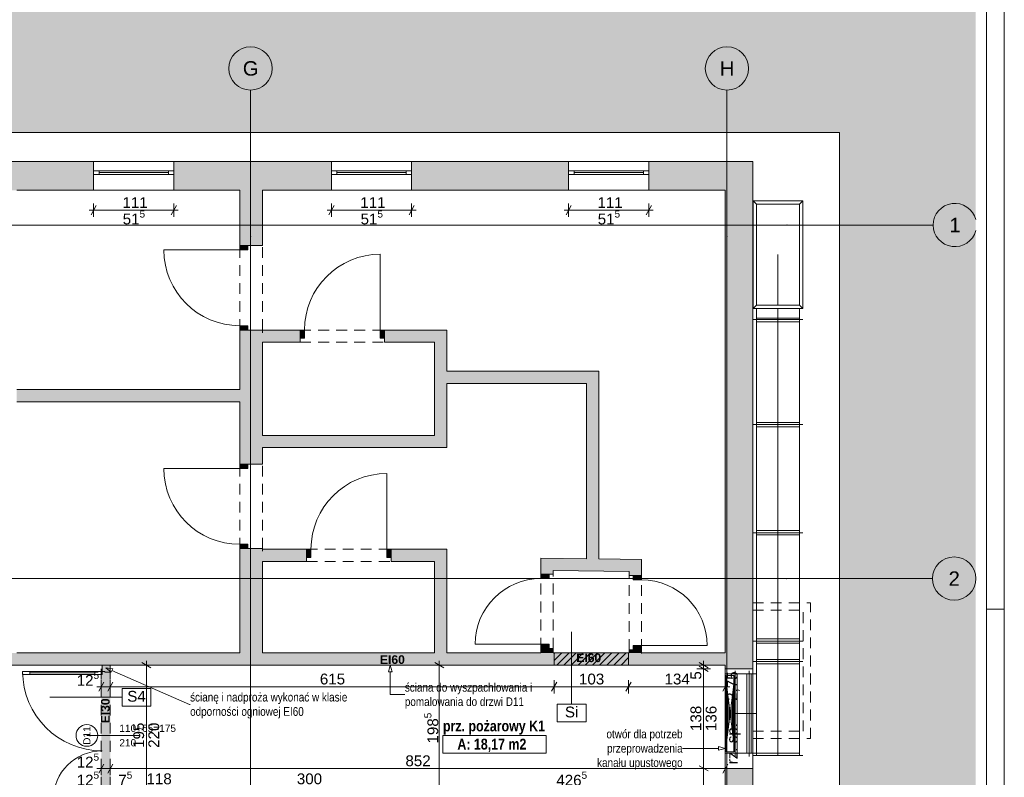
# Paper-space layout 'A-29. RZUT - PIĘTRO -1' of a CAD drawing. Header units: millimetres. Extents: x 0 to 950, y 0 to 750.
# Tile 27 of 28: x 677 to 950, y 250 to 460. Entities that reach past the tile are written whole.
import ezdxf
from ezdxf.xclip import XClip

# ---------------------------------------------------------------- set-up
doc = ezdxf.new("R2010")
doc.units = ezdxf.units.MM
doc.header["$MEASUREMENT"] = 0
doc.header["$XCLIPFRAME"] = 0
for name, pattern in [('DASHDOT', [254, 127, -63.5, 0, -63.5]), ('DASHDOTX2', [1000, 500, -250, 0, -250]), ('Przer. długie kreski', [2.5, 1.5, -1]), ('PRZERYWANA_DU_A', [550, 350, -200])]:
    doc.linetypes.add(name, pattern=pattern)
for name, color, linetype, lineweight in [('A_Arkusz_Nr_pióra__1', 7, 'Continuous', 20), ('A_ppoż_Nr_pióra__2', 8, 'Continuous', 13), ('A_strefy_Nr_pióra__1', 7, 'Continuous', 20), ('A_wymiary_Nr_pióra__1', 7, 'Continuous', 20), ('A_wymiary_Nr_pióra__2', 8, 'Continuous', 13), ('A_ściany proj_Nr_pióra__1', 7, 'Continuous', 20), ('A_ściany_Nr_pióra__1', 7, 'Continuous', 20), ('Drzwi Archicad_Nr_pióra__1', 7, 'Continuous', 20), ('Drzwi Archicad_Nr_pióra__3', 252, 'Continuous', 13), ('Znaczniki drzwi Archicada_Nr_pióra__3', 252, 'Continuous', 13)]:
    doc.layers.add(name, color=color, linetype=linetype, lineweight=lineweight)
for name, color, linetype, lineweight, true_color in [('A_Arkusz_Nr_pióra__237', 7, 'Continuous', 5, 0x343434), ('A_opis ścian_Nr_pióra__19', 7, 'Continuous', 5, 0x191919), ('A_opis_Nr_pióra__10', 7, 'Continuous', 13, 0x4b4b4b), ('A_opis_Nr_pióra__255', 7, 'Continuous', 15, 0x242424), ('A_opis_Nr_pióra__8', 7, 'Continuous', 13, 0x4c4c4c), ('A_osie_Nr_pióra__16', 7, 'Continuous', 5, 0x0f0f0f), ('A_osie_Nr_pióra__76', 7, 'Continuous', 5, 0x2d2d2d), ('A_ppoż proj_Nr_pióra__8', 7, 'Continuous', 13, 0x4c4c4c), ('A_sanitarne_Nr_pióra__6', 7, 'Continuous', 13, 0xa9a9a9), ('A_ściany proj_Nr_pióra__21', 7, 'Continuous', 5, 0xb0b0b0), ('A_ściany_Nr_pióra__10', 7, 'Continuous', 13, 0x4b4b4b), ('A_ściany_Nr_pióra__19', 7, 'Continuous', 5, 0x191919), ('Okna Archicada_Nr_pióra__19', 7, 'Continuous', 5, 0x191919)]:
    doc.layers.add(name, color=color, linetype=linetype, lineweight=lineweight, true_color=true_color)
for name, color, linetype in [('A_ppoż', 7, 'Continuous'), ('A_ppoż proj', 7, 'Continuous'), ('A_ściany', 7, 'Continuous'), ('A_ściany proj', 7, 'Continuous'), ('Drzwi Archicad', 7, 'Continuous')]:
    doc.layers.add(name, color=color, linetype=linetype)
doc.styles.add('STYL_AUTOMATYCZNY_1', font='arial.ttf')
doc.styles.add('STYL_AUTOMATYCZNY_2', font='ARIALN.TTF')
doc.styles.add('STYL_AUTOMATYCZNY_3', font='arial.ttf')
doc.styles.add('STYL_AUTOMATYCZNY_4', font='arial.ttf')
doc.styles.add('STYL_AUTOMATYCZNY_5', font='arial.ttf')
doc.styles.add('STYL_AUTOMATYCZNY_6', font='ARIALN.TTF')

# ---------------------------------------------------------------- blocks, each defined once
blk = doc.blocks.new('Rysunek_1_1', base_point=(-3337.43, -656.72))
at = {"layer": 'A_ppoż', "linetype": 'Continuous', "lineweight": 0, "true_color": 0x484848}
blk.add_hatch(color=251, dxfattribs=at).paths.add_polyline_path([(942.1, 519.05), (540.17, 519.05), (540.17, 429.05), (698.17, 429.05), (904.3, 429.05), (904.3, 101.43), (942.1, 101.43)])
at = {"layer": 'A_ppoż proj', "linetype": 'Continuous', "lineweight": 0, "true_color": 0x121212}
for points in [[(825.3, 281.45), (845.9, 281.45), (845.9, 284.85), (825.3, 284.85)], [(699.82, 241.79), (702.32, 241.79), (702.32, 281.45), (699.82, 281.45)]]:
    blk.add_hatch(color=250, dxfattribs=at).paths.add_polyline_path(points)
at = {"layer": 'A_ściany', "linetype": 'Continuous', "lineweight": 0, "true_color": 0x000000}
for points in [[(654, 421.05), (654, 413.05), (697.7, 413.05), (697.7, 421.05)], [(719.9, 421.05), (719.9, 413.05), (763.6, 413.05), (763.6, 421.05)], [(785.8, 421.05), (785.8, 413.05), (829.3, 413.05), (829.3, 421.05)], [(851.5, 421.05), (851.5, 413.05), (872.7, 413.05), (880.3, 421.05)], [(872.7, 413.05), (872.7, 280.43), (875.3, 280.43), (880.3, 280.43), (880.3, 421.05)], [(744.44, 413.05), (738.16, 413.05), (738.16, 397.73), (744.44, 397.73)], [(738.16, 374.33), (738.16, 337.13), (744.44, 337.13), (744.44, 374.33)], [(744.44, 374.33), (744.44, 370.93), (754.92, 370.93), (754.92, 374.33)], [(795.52, 374.33), (778.32, 374.33), (778.32, 370.93), (792.12, 370.93)], [(795.52, 341.73), (795.52, 374.33), (792.12, 370.93), (792.12, 345.13)], [(795.52, 359.53), (834.22, 359.53), (837.62, 362.93), (795.52, 362.93)], [(837.62, 310.89), (837.62, 362.93), (834.22, 359.53), (834.22, 310.93)], [(676.41, 354.45), (738.16, 354.45), (738.16, 357.85), (676.41, 357.85)], [(792.12, 345.13), (744.44, 345.13), (744.44, 341.73), (795.52, 341.73)], [(738.16, 284.85), (744.44, 284.85), (744.44, 313.73), (738.16, 313.73)], [(744.44, 313.56), (744.44, 310.16), (756.72, 310.16), (756.72, 313.56)], [(795.52, 313.56), (780.12, 313.56), (780.12, 310.16), (792.12, 310.16)], [(795.52, 284.85), (795.52, 313.56), (792.12, 310.16), (792.12, 284.85)], [(821.6, 306.65), (825, 306.65), (825, 307.65), (821.6, 311.09)], [(849.5, 310.75), (821.6, 311.09), (825, 307.65), (846.1, 307.39)], [(849.5, 310.75), (846.1, 307.39), (846.1, 306.25), (849.5, 306.25)], [(674.21, 284.85), (674.21, 281.45), (825.3, 281.45), (825.3, 284.85)], [(821.6, 284.85), (825, 284.85), (825, 286.05), (821.6, 286.05)], [(845.9, 284.85), (845.9, 281.45), (872.7, 281.45), (872.7, 284.85)], [(846.1, 284.85), (849.5, 284.85), (849.5, 285.65), (846.1, 285.65)], [(872.7, 162.52), (880.3, 162.52), (880.3, 252.83), (875.3, 252.83), (872.7, 252.83)]]:
    blk.add_hatch(color=18, dxfattribs=at).paths.add_polyline_path(points)
at = {"layer": 'A_ściany proj', "linetype": 'Continuous', "lineweight": 0, "true_color": 0x000000}
h = blk.add_hatch(dxfattribs=at)
h.set_pattern_fill('bloczki_ceramiczne_0001', color=18, style=0, pattern_type=2)
h.set_pattern_definition([(45, (-3337.4278, -656.7228), (-0.9899495, 0.9899495), [])])
h.paths.add_polyline_path([(825.3, 281.45), (845.9, 281.45), (845.9, 284.85), (825.3, 284.85)])
at = {"layer": 'Drzwi Archicad', "linetype": 'Continuous', "lineweight": 0, "true_color": 0xfdfdfd}
for points in [[(738.16, 397.73), (738.16, 396.53), (740.46, 396.53), (740.46, 397.73)], [(740.46, 374.33), (740.46, 375.53), (738.16, 375.53), (738.16, 374.33)], [(754.92, 372.03), (756.12, 372.03), (756.12, 374.33), (754.92, 374.33)], [(778.32, 374.33), (777.12, 374.33), (777.12, 372.03), (778.32, 372.03)], [(738.16, 337.13), (738.16, 335.93), (740.46, 335.93), (740.46, 337.13)], [(740.46, 313.73), (740.46, 314.93), (738.16, 314.93), (738.16, 313.73)], [(756.72, 311.26), (757.92, 311.26), (757.92, 313.56), (756.72, 313.56)], [(780.12, 313.56), (778.92, 313.56), (778.92, 311.26), (780.12, 311.26)], [(823.9, 306.65), (821.6, 306.65), (821.6, 305.45), (823.9, 305.45)], [(847.2, 306.25), (847.2, 305.05), (849.5, 305.05), (849.5, 306.25)], [(821.6, 286.05), (823.9, 286.05), (823.9, 287.25), (821.6, 287.25)], [(849.5, 285.65), (849.5, 286.85), (847.2, 286.85), (847.2, 285.65)]]:
    blk.add_hatch(color=7, dxfattribs=at).paths.add_polyline_path(points)
at = {"layer": 'A_opis ścian_Nr_pióra__19', "color": 250, "linetype": 'Continuous', "lineweight": 5, "ltscale": 2, "true_color": 0x191919}
for p, q in [((830.13, 270.65), (830.13, 290.65)), ((713.58, 275), (705.58, 275)), ((705.58, 275), (705.58, 270.05)), ((713.58, 270.05), (713.58, 275)), ((705.58, 272.54), (685.58, 272.54)), ((834.13, 270.65), (826.13, 270.65)), ((826.13, 270.65), (826.13, 265.7)), ((834.13, 265.7), (834.13, 270.65)), ((705.58, 270.05), (713.58, 270.05)), ((826.13, 265.7), (834.13, 265.7))]:
    blk.add_line(p, q, dxfattribs=at)
at = {"layer": 'A_opis_Nr_pióra__255', "color": 250, "linetype": 'Continuous', "lineweight": 15, "ltscale": 2, "true_color": 0x242424}
for p, q in [((779.9, 281.45), (779.4, 279.58)), ((779.9, 281.45), (780.4, 279.58)), ((701.07, 280.7), (702.98, 280.41)), ((701.07, 280.7), (702.58, 279.5)), ((702.98, 280.41), (702.58, 279.5)), ((702.78, 279.95), (724.26, 270.55)), ((780.4, 279.58), (779.4, 279.58)), ((779.9, 279.58), (779.9, 273.27)), ((779.9, 273.27), (783.92, 273.27)), ((724.26, 270.55), (724.43, 270.55)), ((864.89, 258.36), (860.87, 258.36)), ((870.84, 258.36), (864.89, 258.36)), ((870.84, 257.86), (870.84, 258.86)), ((872.7, 258.36), (870.84, 258.86)), ((872.7, 258.36), (870.84, 257.86))]:
    blk.add_line(p, q, dxfattribs=at)
at = {"layer": 'A_osie_Nr_pióra__16', "color": 250, "linetype": 'DASHDOTX2', "lineweight": 5, "ltscale": 2, "true_color": 0x0f0f0f}
for p, q in [((741.17, 400.34), (741.17, 440.84)), ((873.17, 400.34), (873.17, 440.84)), ((889.8, 403.43), (540.17, 403.43)), ((889.8, 403.43), (930.3, 403.43)), ((741.17, 400.34), (741.17, 101.43)), ((873.17, 400.34), (873.17, 101.43)), ((889.6, 305.43), (540.17, 305.43)), ((889.6, 305.43), (930.1, 305.43))]:
    blk.add_line(p, q, dxfattribs=at)
for p in [(889.8, 403.43), (889.8, 403.43), (741.17, 400.34), (741.17, 400.34), (873.17, 400.34), (873.17, 400.34), (889.6, 305.43), (889.6, 305.43)]:
    blk.add_point(p, dxfattribs=at)
at = {"layer": 'A_osie_Nr_pióra__76', "color": 250, "linetype": 'Continuous', "lineweight": 5, "ltscale": 2, "true_color": 0x2d2d2d}
for centre in [(741.17, 446.84), (873.17, 446.84), (936.1, 305.43)]:
    blk.add_circle(centre, 6, dxfattribs=at)
blk.add_arc((936.3, 403.43), 6, 14.9249, 345.0751, dxfattribs=at)
at = {"layer": 'A_ppoż_Nr_pióra__2', "color": 8, "linetype": 'PRZERYWANA_DU_A', "lineweight": 13, "ltscale": 2, "flags": 128}
blk.add_lwpolyline([(904.3, 101.43), (904.3, 429.05), (698.17, 429.05), (540.17, 429.05)], dxfattribs=at)
at = {"layer": 'A_sanitarne_Nr_pióra__6', "color": 253, "linetype": 'Continuous', "lineweight": 13, "ltscale": 2, "true_color": 0xa9a9a9}
for p, q in [((880.4, 410.13), (881.3, 409.23)), ((880.4, 410.13), (880.4, 380.33)), ((894.2, 410.13), (880.4, 410.13)), ((881.3, 381.23), (881.3, 409.23)), ((893.3, 409.23), (881.3, 409.23)), ((894.2, 410.13), (893.3, 409.23)), ((893.3, 381.23), (893.3, 409.23)), ((894.2, 380.33), (894.2, 410.13)), ((881.3, 381.23), (880.4, 380.33)), ((880.4, 380.33), (894.2, 380.33)), ((893.3, 381.23), (881.3, 381.23)), ((881.3, 380.33), (881.3, 282.41)), ((894.2, 380.33), (893.3, 381.23)), ((893.3, 380.33), (893.3, 282.41)), ((894.2, 377.23), (880.4, 377.23)), ((893.3, 377.63), (881.3, 377.63)), ((893.3, 376.63), (881.3, 376.63)), ((894.2, 348.13), (880.4, 348.13)), ((893.3, 348.73), (881.3, 348.73)), ((893.3, 347.53), (881.3, 347.53)), ((894.2, 318.13), (880.4, 318.13)), ((893.3, 318.73), (881.3, 318.73)), ((893.3, 317.53), (881.3, 317.53)), ((894.2, 288.13), (880.4, 288.13)), ((893.3, 288.73), (881.3, 288.73)), ((893.3, 287.53), (881.3, 287.53)), ((894.2, 282.41), (880.4, 282.41)), ((894.2, 282.41), (880.4, 282.41)), ((893.3, 283.01), (881.3, 283.01)), ((881.3, 282.41), (881.3, 256.41)), ((893.3, 281.81), (881.3, 281.81)), ((893.3, 256.41), (893.3, 282.41)), ((872.7, 256.11), (872.7, 279.91)), ((872.7, 279.01), (875.4, 279.01)), ((872.7, 279.01), (875.4, 257.01)), ((872.7, 257.01), (875.4, 279.01)), ((872.78, 257.66), (872.78, 278.36)), ((875.05, 278.61), (873.05, 278.61)), ((873.05, 278.61), (873.05, 257.41)), ((875.05, 257.41), (875.05, 278.61)), ((875.32, 257.66), (875.32, 278.36)), ((875.4, 256.11), (875.4, 279.91)), ((881.3, 279.01), (875.4, 279.01)), ((876, 257.01), (876, 279.01)), ((878.7, 257.01), (878.7, 279.01)), ((879.3, 256.11), (879.3, 279.91)), ((879.9, 257.01), (879.9, 279.01)), ((873.1, 260.25), (873.1, 275.77)), ((875, 260.25), (875, 275.77)), ((873.42, 262.84), (873.42, 273.19)), ((874.69, 262.84), (874.69, 273.19)), ((873.73, 265.43), (873.73, 270.6)), ((874.37, 265.43), (874.37, 270.6)), ((875.4, 257.01), (872.7, 257.01)), ((873.05, 257.41), (875.05, 257.41)), ((893.3, 257.01), (875.4, 257.01)), ((894.2, 256.41), (880.4, 256.41))]:
    blk.add_line(p, q, dxfattribs=at)
at = {"layer": 'A_sanitarne_Nr_pióra__6', "color": 253, "linetype": 'DASHDOT', "lineweight": 13, "ltscale": 2, "true_color": 0xa9a9a9}
for p, q in [((887.3, 395.23), (887.3, 381.23)), ((887.3, 380.33), (887.3, 282.41)), ((887.3, 282.41), (887.3, 256.41)), ((881.3, 268.01), (875.4, 268.01))]:
    blk.add_line(p, q, dxfattribs=at)
at = {"layer": 'A_strefy_Nr_pióra__1', "color": 7, "linetype": 'Continuous', "lineweight": 20, "ltscale": 2}
for p, q in [((794.48, 261.98), (794.48, 257.04)), ((794.48, 261.98), (823.04, 261.98)), ((823.04, 261.98), (823.04, 257.04)), ((794.48, 257.04), (823.04, 257.04))]:
    blk.add_line(p, q, dxfattribs=at)
at = {"layer": 'A_wymiary_Nr_pióra__1', "color": 7, "linetype": 'Continuous', "lineweight": 20, "ltscale": 2}
for p, q in [((698.42, 408.8), (696.98, 406.3)), ((719.18, 406.3), (720.62, 408.8)), ((764.32, 408.8), (762.88, 406.3)), ((785.08, 406.3), (786.52, 408.8)), ((830.02, 408.8), (828.58, 406.3)), ((850.78, 406.3), (852.22, 408.8)), ((713.57, 280.73), (711.07, 282.17)), ((794.69, 280.73), (792.19, 282.17)), ((865.45, 282.17), (867.95, 280.73)), ((867.95, 279.71), (865.45, 281.15)), ((700.54, 276.7), (699.1, 274.2)), ((703.04, 276.7), (701.6, 274.2)), ((826.02, 276.7), (824.58, 274.2)), ((846.62, 276.7), (845.18, 274.2)), ((871.98, 274.2), (873.42, 276.7)), ((700.54, 254.04), (699.1, 251.54)), ((703.04, 254.04), (701.6, 251.54)), ((871.98, 251.54), (873.42, 254.04)), ((865.45, 253.55), (867.95, 252.11))]:
    blk.add_line(p, q, dxfattribs=at)
at = {"layer": 'A_wymiary_Nr_pióra__2', "color": 8, "linetype": 'Continuous', "lineweight": 13, "ltscale": 2}
for p, q in [((697.7, 405.67), (697.7, 409.42)), ((719.9, 405.67), (719.9, 409.42)), ((763.6, 405.67), (763.6, 409.42)), ((785.8, 405.67), (785.8, 409.42)), ((829.3, 405.67), (829.3, 409.42)), ((851.5, 405.67), (851.5, 409.42)), ((696.48, 407.55), (697.7, 407.55)), ((697.7, 407.55), (719.9, 407.55)), ((719.9, 407.55), (721.12, 407.55)), ((762.38, 407.55), (763.6, 407.55)), ((763.6, 407.55), (785.8, 407.55)), ((785.8, 407.55), (787.02, 407.55)), ((828.08, 407.55), (829.3, 407.55)), ((829.3, 407.55), (851.5, 407.55)), ((851.5, 407.55), (852.72, 407.55)), ((714.2, 281.45), (710.45, 281.45)), ((712.32, 281.45), (712.32, 282.67)), ((712.32, 242.45), (712.32, 281.45)), ((795.32, 281.45), (791.57, 281.45)), ((793.44, 281.45), (793.44, 282.67)), ((793.44, 241.79), (793.44, 281.45)), ((868.58, 281.45), (864.83, 281.45)), ((866.7, 281.45), (866.7, 282.67)), ((866.7, 280.43), (866.7, 281.45)), ((868.58, 280.43), (864.83, 280.43)), ((866.7, 252.83), (866.7, 280.43)), ((699.82, 273.57), (699.82, 277.32)), ((702.32, 273.57), (702.32, 277.32)), ((825.3, 273.57), (825.3, 277.32)), ((845.9, 273.57), (845.9, 277.32)), ((872.7, 273.57), (872.7, 277.32)), ((698.6, 275.45), (699.82, 275.45)), ((699.82, 275.45), (702.32, 275.45)), ((702.32, 275.45), (825.3, 275.45)), ((825.3, 275.45), (845.9, 275.45)), ((845.9, 275.45), (872.7, 275.45)), ((872.7, 275.45), (873.92, 275.45)), ((699.82, 250.91), (699.82, 254.66)), ((702.32, 250.91), (702.32, 254.66)), ((872.7, 250.91), (872.7, 254.66)), ((698.6, 252.79), (699.82, 252.79)), ((699.82, 252.79), (702.32, 252.79)), ((702.32, 252.79), (872.7, 252.79)), ((868.58, 252.83), (864.83, 252.83)), ((866.7, 235.79), (866.7, 252.83)), ((872.7, 252.79), (873.92, 252.79))]:
    blk.add_line(p, q, dxfattribs=at)
at = {"layer": 'A_ściany proj_Nr_pióra__1', "color": 7, "linetype": 'Continuous', "lineweight": 20, "ltscale": 2, "flags": 128}
for points in [[(845.9, 284.85), (825.3, 284.85)], [(825.3, 284.85), (825.3, 281.45)], [(845.9, 281.45), (845.9, 284.85)], [(825.3, 281.45), (845.9, 281.45)]]:
    blk.add_lwpolyline(points, dxfattribs=at)
at = {"layer": 'A_ściany proj_Nr_pióra__21', "color": 253, "linetype": 'Continuous', "lineweight": 5, "ltscale": 2, "true_color": 0xb0b0b0}
for p, q in [((700.02, 281.45), (699.82, 281.45)), ((700.07, 281.45), (700.02, 281.45)), ((700.32, 281.45), (700.07, 281.45)), ((701.82, 281.45), (700.32, 281.45)), ((702.07, 281.45), (701.82, 281.45)), ((702.32, 281.45), (702.07, 281.45))]:
    blk.add_line(p, q, dxfattribs=at)
at = {"layer": 'A_ściany_Nr_pióra__1', "color": 7, "linetype": 'Continuous', "lineweight": 20, "ltscale": 2}
for p, q in [((697.7, 413.05), (697.7, 421.05)), ((719.9, 413.05), (719.9, 421.05)), ((763.6, 413.05), (763.6, 421.05)), ((785.8, 413.05), (785.8, 421.05)), ((829.3, 413.05), (829.3, 421.05)), ((851.5, 413.05), (851.5, 421.05)), ((738.16, 397.73), (738.16, 398.67)), ((744.44, 397.73), (744.44, 398.47)), ((738.16, 397.73), (740.46, 397.73)), ((740.46, 397.73), (744.44, 397.73)), ((738.16, 374.33), (738.16, 373.39)), ((738.16, 374.33), (740.46, 374.33)), ((740.46, 374.33), (744.44, 374.33)), ((744.44, 374.33), (744.44, 373.59)), ((754.92, 374.33), (753.98, 374.33)), ((754.92, 374.33), (754.92, 372.03)), ((778.32, 374.33), (779.26, 374.33)), ((778.32, 374.33), (778.32, 372.03)), ((754.92, 372.03), (754.92, 370.93)), ((778.32, 372.03), (778.32, 370.93)), ((754.92, 370.93), (754.18, 370.93)), ((778.32, 370.93), (779.06, 370.93)), ((738.16, 337.13), (738.16, 338.07)), ((738.16, 337.13), (740.46, 337.13)), ((740.46, 337.13), (744.44, 337.13)), ((744.44, 337.13), (744.44, 337.87)), ((738.16, 313.73), (738.16, 312.79)), ((738.16, 313.73), (740.46, 313.73)), ((740.46, 313.73), (744.44, 313.73)), ((744.44, 313.73), (744.44, 312.99)), ((756.72, 313.56), (755.78, 313.56)), ((756.72, 313.56), (756.72, 311.26)), ((756.72, 311.26), (756.72, 310.16)), ((780.12, 313.56), (781.06, 313.56)), ((780.12, 313.56), (780.12, 311.26)), ((780.12, 311.26), (780.12, 310.16)), ((756.72, 310.16), (755.98, 310.16)), ((780.12, 310.16), (780.86, 310.16)), ((821.6, 306.65), (821.6, 307.59)), ((821.6, 306.65), (823.9, 306.65)), ((823.9, 306.65), (825, 306.65)), ((825, 306.65), (825, 307.39)), ((846.1, 306.25), (846.1, 306.99)), ((847.2, 306.25), (846.1, 306.25)), ((849.5, 306.25), (847.2, 306.25)), ((849.5, 306.25), (849.5, 307.19)), ((821.6, 286.05), (821.6, 285.11)), ((821.6, 286.05), (823.9, 286.05)), ((823.9, 286.05), (825, 286.05)), ((825, 286.05), (825, 285.31)), ((825.3, 284.85), (825.3, 281.45)), ((845.9, 284.85), (845.9, 281.45)), ((846.1, 285.65), (846.1, 284.91)), ((847.2, 285.65), (846.1, 285.65)), ((849.5, 285.65), (847.2, 285.65)), ((849.5, 285.65), (849.5, 284.71)), ((875.3, 280.43), (872.7, 280.43)), ((875.3, 280.43), (880.3, 280.43)), ((875.3, 252.83), (872.7, 252.83)), ((875.3, 252.83), (880.3, 252.83))]:
    blk.add_line(p, q, dxfattribs=at)
at = {"layer": 'A_ściany_Nr_pióra__1', "color": 7, "linetype": 'Continuous', "lineweight": 20, "ltscale": 2, "flags": 128}
for points in [[(697.7, 421.05), (654, 421.05)], [(763.6, 421.05), (719.9, 421.05)], [(829.3, 421.05), (785.8, 421.05)], [(880.3, 421.05), (851.5, 421.05)], [(880.3, 280.43), (880.3, 421.05)], [(676.41, 413.05), (697.7, 413.05)], [(719.9, 413.05), (738.16, 413.05)], [(738.16, 413.05), (738.16, 397.73)], [(744.44, 413.05), (763.6, 413.05)], [(744.44, 397.73), (744.44, 413.05)], [(785.8, 413.05), (829.3, 413.05)], [(851.5, 413.05), (872.7, 413.05)], [(872.7, 413.05), (872.7, 284.85)], [(738.16, 374.33), (738.16, 357.85)], [(754.92, 374.33), (744.44, 374.33)], [(795.52, 374.33), (778.32, 374.33)], [(795.52, 362.93), (795.52, 374.33)], [(744.44, 345.13), (744.44, 370.93)], [(744.44, 370.93), (754.92, 370.93)], [(778.32, 370.93), (792.12, 370.93)], [(792.12, 370.93), (792.12, 345.13)], [(837.62, 362.93), (795.52, 362.93)], [(837.62, 310.89), (837.62, 362.93)], [(738.16, 357.85), (676.41, 357.85)], [(795.52, 359.53), (834.22, 359.53)], [(795.52, 341.73), (795.52, 359.53)], [(834.22, 359.53), (834.22, 310.93)], [(676.41, 354.45), (738.16, 354.45)], [(738.16, 354.45), (738.16, 337.13)], [(792.12, 345.13), (744.44, 345.13)], [(744.44, 337.13), (744.44, 341.73)], [(744.44, 341.73), (795.52, 341.73)], [(738.16, 313.73), (738.16, 284.85)], [(744.44, 313.56), (744.44, 313.73)], [(756.72, 313.56), (744.44, 313.56)], [(795.52, 313.56), (780.12, 313.56)], [(795.52, 284.85), (795.52, 313.56)], [(821.6, 311.09), (821.6, 306.65)], [(834.22, 310.93), (821.6, 311.09)], [(744.44, 284.85), (744.44, 310.16)], [(744.44, 310.16), (756.72, 310.16)], [(780.12, 310.16), (792.12, 310.16)], [(792.12, 310.16), (792.12, 284.85)], [(849.5, 310.75), (837.62, 310.89)], [(849.5, 306.25), (849.5, 310.75)], [(825, 306.65), (825, 307.65)], [(825, 307.65), (846.1, 307.39)], [(846.1, 307.39), (846.1, 306.25)], [(738.16, 284.85), (676.41, 284.85)], [(792.12, 284.85), (744.44, 284.85)], [(821.6, 284.85), (795.52, 284.85)], [(821.6, 286.05), (821.6, 284.85)], [(825, 284.85), (825, 286.05)], [(825.3, 284.85), (825, 284.85)], [(846.1, 284.85), (845.9, 284.85)], [(846.1, 285.65), (846.1, 284.85)], [(849.5, 284.85), (849.5, 285.65)], [(872.7, 284.85), (849.5, 284.85)], [(674.21, 281.45), (825.3, 281.45)], [(845.9, 281.45), (872.7, 281.45)], [(872.7, 281.45), (872.7, 280.43)], [(872.7, 252.83), (872.7, 235.79)], [(880.3, 162.52), (880.3, 252.83)]]:
    blk.add_lwpolyline(points, dxfattribs=at)
at = {"layer": 'A_ściany_Nr_pióra__10', "color": 251, "linetype": 'Przer. długie kreski', "lineweight": 13, "ltscale": 2, "true_color": 0x4b4b4b}
for p, q in [((738.16, 374.33), (738.16, 397.73)), ((744.44, 374.33), (744.44, 397.73)), ((754.92, 374.33), (778.32, 374.33)), ((754.92, 370.93), (778.32, 370.93)), ((738.16, 313.73), (738.16, 337.13)), ((744.44, 313.73), (744.44, 337.13)), ((756.72, 313.56), (780.12, 313.56)), ((756.72, 310.16), (780.12, 310.16)), ((821.6, 286.05), (821.6, 306.65)), ((821.6, 286.05), (821.6, 306.65)), ((825, 286.05), (825, 306.65)), ((825, 286.05), (825, 306.65)), ((846.1, 285.65), (846.1, 306.25)), ((846.1, 285.65), (846.1, 306.25)), ((849.5, 285.65), (849.5, 306.25)), ((849.5, 285.65), (849.5, 306.25)), ((880.3, 298.71), (896.3, 298.71)), ((896.3, 261.11), (896.3, 298.71)), ((880.3, 296.71), (894.3, 296.71)), ((894.3, 263.11), (894.3, 296.71)), ((880.3, 263.11), (894.3, 263.11)), ((880.3, 261.11), (896.3, 261.11))]:
    blk.add_line(p, q, dxfattribs=at)
at = {"layer": 'A_ściany_Nr_pióra__19', "color": 250, "linetype": 'Continuous', "lineweight": 5, "ltscale": 2, "true_color": 0x191919}
for p, q in [((719.9, 421.05), (697.7, 421.05)), ((785.8, 421.05), (763.6, 421.05)), ((851.5, 421.05), (829.3, 421.05)), ((697.7, 413.05), (719.9, 413.05)), ((763.6, 413.05), (785.8, 413.05)), ((829.3, 413.05), (851.5, 413.05))]:
    blk.add_line(p, q, dxfattribs=at)
at = {"layer": 'Drzwi Archicad_Nr_pióra__1', "color": 7, "linetype": 'Continuous', "lineweight": 20, "ltscale": 2}
for p, q in [((738.16, 397.73), (738.16, 398.67)), ((738.16, 397.73), (738.16, 398.67)), ((744.44, 397.73), (744.44, 398.47)), ((744.44, 397.73), (744.44, 398.47)), ((738.16, 396.53), (717.16, 396.53)), ((738.16, 397.73), (738.16, 396.53)), ((740.46, 397.73), (738.16, 397.73)), ((738.16, 397.73), (740.46, 397.73)), ((738.16, 397.73), (740.46, 397.73)), ((738.16, 396.53), (740.46, 396.53)), ((740.46, 396.53), (740.46, 397.73)), ((740.46, 397.73), (744.44, 397.73)), ((740.46, 397.73), (744.44, 397.73)), ((777.12, 374.33), (777.12, 395.33)), ((740.46, 375.53), (738.16, 375.53)), ((738.16, 375.53), (738.16, 374.33)), ((738.16, 374.33), (740.46, 374.33)), ((738.16, 374.33), (740.46, 374.33)), ((738.16, 374.33), (740.46, 374.33)), ((738.16, 374.33), (738.16, 373.39)), ((738.16, 374.33), (738.16, 373.39)), ((740.46, 374.33), (740.46, 375.53)), ((740.46, 374.33), (744.44, 374.33)), ((740.46, 374.33), (744.44, 374.33)), ((744.44, 374.33), (744.44, 373.59)), ((744.44, 374.33), (744.44, 373.59)), ((754.92, 374.33), (753.98, 374.33)), ((754.92, 374.33), (753.98, 374.33)), ((756.12, 374.33), (754.92, 374.33)), ((754.92, 374.33), (754.92, 372.03)), ((754.92, 374.33), (754.92, 372.03)), ((754.92, 374.33), (754.92, 372.03)), ((756.12, 372.03), (756.12, 374.33)), ((778.32, 374.33), (777.12, 374.33)), ((777.12, 374.33), (777.12, 372.03)), ((778.32, 372.03), (778.32, 374.33)), ((778.32, 374.33), (778.32, 372.03)), ((778.32, 374.33), (778.32, 372.03)), ((778.32, 374.33), (779.26, 374.33)), ((778.32, 374.33), (779.26, 374.33)), ((754.92, 372.03), (756.12, 372.03)), ((754.92, 372.03), (754.92, 370.93)), ((754.92, 372.03), (754.92, 370.93)), ((777.12, 372.03), (778.32, 372.03)), ((778.32, 372.03), (778.32, 370.93)), ((778.32, 372.03), (778.32, 370.93)), ((754.92, 370.93), (754.18, 370.93)), ((754.92, 370.93), (754.18, 370.93)), ((778.32, 370.93), (779.06, 370.93)), ((778.32, 370.93), (779.06, 370.93)), ((738.16, 335.93), (717.16, 335.93)), ((738.16, 337.13), (738.16, 338.07)), ((738.16, 337.13), (738.16, 338.07)), ((738.16, 337.13), (738.16, 335.93)), ((740.46, 337.13), (738.16, 337.13)), ((738.16, 337.13), (740.46, 337.13)), ((738.16, 337.13), (740.46, 337.13)), ((738.16, 335.93), (740.46, 335.93)), ((740.46, 335.93), (740.46, 337.13)), ((740.46, 337.13), (744.44, 337.13)), ((740.46, 337.13), (744.44, 337.13)), ((744.44, 337.13), (744.44, 337.87)), ((744.44, 337.13), (744.44, 337.87)), ((778.92, 313.56), (778.92, 334.56)), ((740.46, 314.93), (738.16, 314.93)), ((738.16, 314.93), (738.16, 313.73)), ((738.16, 313.73), (740.46, 313.73)), ((738.16, 313.73), (740.46, 313.73)), ((738.16, 313.73), (740.46, 313.73)), ((738.16, 313.73), (738.16, 312.79)), ((738.16, 313.73), (738.16, 312.79)), ((740.46, 313.73), (740.46, 314.93)), ((740.46, 313.73), (744.44, 313.73)), ((740.46, 313.73), (744.44, 313.73)), ((744.44, 313.73), (744.44, 312.99)), ((744.44, 313.73), (744.44, 312.99)), ((756.72, 313.56), (755.78, 313.56)), ((756.72, 313.56), (755.78, 313.56)), ((757.92, 313.56), (756.72, 313.56)), ((756.72, 313.56), (756.72, 311.26)), ((756.72, 313.56), (756.72, 311.26)), ((756.72, 313.56), (756.72, 311.26)), ((756.72, 311.26), (757.92, 311.26)), ((756.72, 311.26), (756.72, 310.16)), ((756.72, 311.26), (756.72, 310.16)), ((757.92, 311.26), (757.92, 313.56)), ((780.12, 313.56), (778.92, 313.56)), ((778.92, 313.56), (778.92, 311.26)), ((778.92, 311.26), (780.12, 311.26)), ((780.12, 311.26), (780.12, 313.56)), ((780.12, 313.56), (780.12, 311.26)), ((780.12, 313.56), (780.12, 311.26)), ((780.12, 313.56), (781.06, 313.56)), ((780.12, 313.56), (781.06, 313.56)), ((780.12, 311.26), (780.12, 310.16)), ((780.12, 311.26), (780.12, 310.16)), ((756.72, 310.16), (755.98, 310.16)), ((756.72, 310.16), (755.98, 310.16)), ((780.12, 310.16), (780.86, 310.16)), ((780.12, 310.16), (780.86, 310.16)), ((821.6, 306.65), (821.6, 307.59)), ((821.6, 306.65), (821.6, 307.59)), ((821.6, 305.45), (821.6, 306.65)), ((821.6, 306.65), (823.9, 306.65)), ((821.6, 306.65), (823.9, 306.65)), ((821.6, 306.65), (823.9, 306.65)), ((823.9, 306.65), (823.9, 305.45)), ((823.9, 306.65), (825, 306.65)), ((823.9, 306.65), (825, 306.65)), ((825, 306.65), (825, 307.39)), ((825, 306.65), (825, 307.39)), ((846.1, 306.25), (846.1, 306.99)), ((846.1, 306.25), (846.1, 306.99)), ((847.2, 306.25), (846.1, 306.25)), ((847.2, 306.25), (846.1, 306.25)), ((847.2, 306.25), (847.2, 305.05)), ((849.5, 306.25), (847.2, 306.25)), ((849.5, 306.25), (847.2, 306.25)), ((849.5, 306.25), (847.2, 306.25)), ((849.5, 306.25), (849.5, 307.19)), ((849.5, 306.25), (849.5, 307.19)), ((849.5, 305.05), (849.5, 306.25)), ((823.9, 305.45), (821.6, 305.45)), ((847.2, 305.05), (849.5, 305.05)), ((821.6, 287.25), (803.4, 287.25)), ((821.6, 286.05), (821.6, 287.25)), ((821.6, 287.25), (823.9, 287.25)), ((823.9, 287.25), (823.9, 286.05)), ((849.5, 286.85), (847.2, 286.85)), ((847.2, 286.85), (847.2, 285.65)), ((849.5, 285.65), (849.5, 286.85)), ((849.5, 286.85), (867.7, 286.85)), ((823.9, 286.05), (821.6, 286.05)), ((821.6, 286.05), (823.9, 286.05)), ((821.6, 286.05), (823.9, 286.05)), ((821.6, 286.05), (821.6, 285.11)), ((821.6, 286.05), (821.6, 285.11)), ((823.9, 286.05), (825, 286.05)), ((823.9, 286.05), (825, 286.05)), ((825, 286.05), (825, 285.31)), ((825, 286.05), (825, 285.31)), ((825.3, 284.85), (825.3, 281.45)), ((845.9, 284.85), (845.9, 281.45)), ((847.2, 285.65), (846.1, 285.65)), ((847.2, 285.65), (846.1, 285.65)), ((846.1, 285.65), (846.1, 284.91)), ((846.1, 285.65), (846.1, 284.91)), ((847.2, 285.65), (849.5, 285.65)), ((849.5, 285.65), (847.2, 285.65)), ((849.5, 285.65), (847.2, 285.65)), ((849.5, 285.65), (849.5, 284.71)), ((849.5, 285.65), (849.5, 284.71))]:
    blk.add_line(p, q, dxfattribs=at)
for centre, radius, start, end in [((738.16, 396.53), 21, 180, 270), ((777.12, 374.33), 21, 90, 180), ((738.16, 335.93), 21, 180, 270), ((778.92, 313.56), 21, 90, 180), ((821.6, 287.25), 18.2, 90, 180), ((849.5, 286.85), 18.2, 0, 90)]:
    blk.add_arc(centre, radius, start, end, dxfattribs=at)
at = {"layer": 'Drzwi Archicad_Nr_pióra__3', "color": 252, "linetype": 'Przer. długie kreski', "lineweight": 13, "ltscale": 2}
for p, q in [((699.82, 242.45), (699.82, 281.45)), ((702.32, 242.45), (702.32, 281.45))]:
    blk.add_line(p, q, dxfattribs=at)
at = {"layer": 'Drzwi Archicad_Nr_pióra__3', "color": 252, "linetype": 'Continuous', "lineweight": 13, "ltscale": 2}
for p, q in [((700.02, 281.45), (699.82, 281.45)), ((702.32, 281.45), (700.02, 281.45)), ((700.02, 281.45), (700.02, 279.69)), ((700.07, 281.45), (700.02, 281.45)), ((700.07, 281.45), (700.02, 281.45)), ((700.32, 281.45), (700.07, 281.45)), ((700.32, 281.45), (700.07, 281.45)), ((701.82, 281.45), (700.32, 281.45)), ((701.82, 281.45), (700.32, 281.45)), ((702.07, 281.45), (701.82, 281.45)), ((702.07, 281.45), (701.82, 281.45)), ((702.32, 281.45), (702.07, 281.45)), ((702.32, 281.45), (702.07, 281.45)), ((702.32, 279.45), (702.32, 281.45)), ((678.02, 279.69), (680.02, 279.69)), ((678.02, 278.89), (678.02, 279.69)), ((680.02, 278.89), (678.02, 278.89)), ((680.02, 279.69), (680.02, 278.89)), ((680.02, 279.29), (698.02, 279.29)), ((698.02, 278.89), (698.02, 279.69)), ((698.02, 279.69), (700.02, 279.69)), ((700.02, 278.89), (698.02, 278.89)), ((700.02, 279.69), (700.82, 279.69)), ((700.02, 279.69), (700.02, 278.89)), ((700.82, 279.69), (700.82, 279.45)), ((700.82, 279.45), (702.32, 279.45))]:
    blk.add_line(p, q, dxfattribs=at)
at = {"layer": 'Drzwi Archicad_Nr_pióra__3', "color": 252, "linetype": 'Continuous', "lineweight": 13, "ltscale": 2, "flags": 128}
for points in [[(680.02, 279.69), (698.02, 279.69), (698.02, 279.29), (680.02, 279.29)], [(680.02, 279.29), (698.02, 279.29), (698.02, 278.89), (680.02, 278.89)]]:
    blk.add_lwpolyline(points, close=True, dxfattribs=at)
at = {"layer": 'Drzwi Archicad_Nr_pióra__3', "color": 252, "linetype": 'Continuous', "lineweight": 13, "ltscale": 2}
for centre, radius, start, end in [((700.02, 279.69), 22, 180, 270), ((700.02, 244.21), 13.48, 90, 180)]:
    blk.add_arc(centre, radius, start, end, dxfattribs=at)
at = {"layer": 'Okna Archicada_Nr_pióra__19', "color": 250, "linetype": 'Continuous', "lineweight": 5, "ltscale": 2, "true_color": 0x191919}
for p, q in [((697.7, 417.45), (697.7, 418.45)), ((697.7, 418.45), (719.9, 418.45)), ((719.9, 417.45), (697.7, 417.45)), ((699.2, 417.45), (699.2, 418.45)), ((718.4, 417.95), (699.2, 417.95)), ((718.4, 417.45), (718.4, 418.45)), ((719.9, 418.45), (719.9, 417.45)), ((763.6, 417.45), (763.6, 418.45)), ((763.6, 418.45), (785.8, 418.45)), ((785.8, 417.45), (763.6, 417.45)), ((765.1, 417.45), (765.1, 418.45)), ((784.3, 417.95), (765.1, 417.95)), ((784.3, 417.45), (784.3, 418.45)), ((785.8, 418.45), (785.8, 417.45)), ((829.3, 417.45), (829.3, 418.45)), ((829.3, 418.45), (851.5, 418.45)), ((851.5, 417.45), (829.3, 417.45)), ((830.8, 417.45), (830.8, 418.45)), ((850, 417.95), (830.8, 417.95)), ((850, 417.45), (850, 418.45)), ((851.5, 418.45), (851.5, 417.45)), ((875.3, 280.43), (872.7, 280.43)), ((872.7, 252.83), (872.7, 280.43)), ((875.3, 280.43), (880.3, 280.43)), ((880.3, 252.83), (880.3, 280.43)), ((875.3, 252.83), (872.7, 252.83)), ((875.3, 252.83), (880.3, 252.83))]:
    blk.add_line(p, q, dxfattribs=at)
at = {"layer": 'Znaczniki drzwi Archicada_Nr_pióra__3', "color": 252, "linetype": 'Continuous', "lineweight": 13, "ltscale": 2}
blk.add_line((695.82, 261.95), (710.32, 261.95), dxfattribs=at)
at = {"layer": 'Znaczniki drzwi Archicada_Nr_pióra__3', "color": 252, "linetype": 'Continuous', "lineweight": 13, "ltscale": 2, "flags": 128}
blk.add_lwpolyline([(695.82, 264.95, 1), (695.82, 258.95, 1)], format="xyb", close=True, dxfattribs=at)
at = {"layer": 'A_opis ścian_Nr_pióra__19', "color": 250, "linetype": 'Continuous', "lineweight": 5, "true_color": 0x191919, "char_height": 3, "attachment_point": 2, "style": 'STYL_AUTOMATYCZNY_1'}
for s, insert in [('\\A1;{\\pqc;\\fArial|b0|i0|c238|p0;\\W1.000000;S4}', (709.58, 274.31)), ('\\A1;{\\pqc;\\fArial|b0|i0|c238|p0;\\W1.000000;S\\fArial|b0|i0|c238|p0;\\W1.000000;i}', (830.13, 269.96))]:
    blk.add_mtext(s, dxfattribs=dict(at, insert=insert))
at = {"layer": 'A_opis_Nr_pióra__10', "color": 251, "linetype": 'Continuous', "lineweight": 13, "true_color": 0x4b4b4b, "insert": (724.43, 270.22), "char_height": 2.4, "width": 48.4525, "attachment_point": 4, "line_spacing_factor": 0.992932, "style": 'STYL_AUTOMATYCZNY_2'}
blk.add_mtext('\\A1;{\\pql;\\fArial Narrow|b0|i0|c238|p0;\\W1.000000;ścianę i nadproża wykonać w klasie odporności ogniowej EI60}', dxfattribs=at)
at = {"layer": 'A_opis_Nr_pióra__8', "color": 251, "linetype": 'Continuous', "lineweight": 13, "true_color": 0x4c4c4c, "insert": (783.92, 272.95), "char_height": 2.4, "width": 37.0746, "attachment_point": 4, "line_spacing_factor": 0.993815, "style": 'STYL_AUTOMATYCZNY_2'}
blk.add_mtext('\\A1;{\\pql;\\fArial Narrow|b0|i0|c238|p0;\\W1.000000;ściana do wyszpachlowania i pomalowania do drzwi D11}', dxfattribs=at)
at = {"layer": 'A_opis_Nr_pióra__8', "color": 251, "linetype": 'Continuous', "lineweight": 13, "true_color": 0x4c4c4c, "insert": (860.87, 258.03), "char_height": 2.4, "attachment_point": 6, "line_spacing_factor": 0.992371, "style": 'STYL_AUTOMATYCZNY_2'}
blk.add_mtext('\\A1;{\\pqr;\\fArial Narrow|b0|i0|c238|p0;\\W1.000000;otwór dla potrzeb \\P\\pqr;\\fArial Narrow|b0|i0|c238|p0;\\W1.000000;przeprowadzenia \\P\\pqr;\\fArial Narrow|b0|i0|c238|p0;\\W1.000000;kanału upustowego}', dxfattribs=at)
at = {"layer": 'A_osie_Nr_pióra__76', "color": 250, "linetype": 'Continuous', "lineweight": 5, "true_color": 0x2d2d2d, "char_height": 4, "attachment_point": 1, "style": 'STYL_AUTOMATYCZNY_1'}
for s, insert in [('\\A1;{\\pql;\\pt0;\\fArial|b0|i0|c238|p0;\\W1.000000;G}', (739.03, 448.84)), ('\\A1;{\\pql;\\pt0;\\fArial|b0|i0|c238|p0;\\W1.000000;H}', (871.19, 448.84)), ('\\A1;{\\pql;\\pt0;\\fArial|b0|i0|c238|p0;\\W1.000000;1}', (934.78, 405.43)), ('\\A1;{\\pql;\\pt0;\\fArial|b0|i0|c238|p0;\\W1.000000;2}', (934.57, 307.43))]:
    blk.add_mtext(s, dxfattribs=dict(at, insert=insert))
at = {"layer": 'A_ppoż proj_Nr_pióra__8', "color": 251, "linetype": 'Continuous', "lineweight": 13, "true_color": 0x4c4c4c, "char_height": 2.4, "attachment_point": 5, "style": 'STYL_AUTOMATYCZNY_3'}
for insert in [(780.47, 282.96), (834.87, 283.45)]:
    blk.add_mtext('\\A1;{\\pqc;\\fArial|b1|i0|c238|p0;\\W1.000000;EI60}', dxfattribs=dict(at, insert=insert))
at = {"layer": 'A_ppoż proj_Nr_pióra__8', "color": 251, "linetype": 'Continuous', "lineweight": 13, "true_color": 0x4c4c4c, "insert": (700.96, 268.78), "char_height": 2.4, "attachment_point": 5, "rotation": 90, "style": 'STYL_AUTOMATYCZNY_3'}
blk.add_mtext('\\A1;{\\pqc;\\fArial|b1|i0|c238|p0;\\W1.000000;EI30}', dxfattribs=at)
at = {"layer": 'A_strefy_Nr_pióra__1', "color": 7, "linetype": 'Continuous', "lineweight": 20, "char_height": 3, "attachment_point": 1, "style": 'STYL_AUTOMATYCZNY_6'}
for s, insert in [('\\A1;{\\pql;\\fArial Narrow|b1|i0|c238|p0;\\W1.000000;prz. pożarowy K1}', (794.48, 266.09)), ('\\A1;{\\pql;\\fArial Narrow|b1|i0|c238|p0;\\W1.000000;A: 18,17 m2}', (798.48, 261.05))]:
    blk.add_mtext(s, dxfattribs=dict(at, insert=insert))
at = {"layer": 'A_wymiary_Nr_pióra__1', "color": 7, "linetype": 'Continuous', "lineweight": 20, "char_height": 3, "attachment_point": 7, "style": 'STYL_AUTOMATYCZNY_1'}
for s, insert in [('\\A1;{\\pql;\\fArial|b0|i0|c238|p0;\\W1.000000;51\\fArial|b0|i0|c238|p0;\\W1.000000;\\A1{\\H.66x;\\S5^  ;}}', (705.76, 402.73)), ('\\A1;{\\pql;\\fArial|b0|i0|c238|p0;\\W1.000000;51\\fArial|b0|i0|c238|p0;\\W1.000000;\\A1{\\H.66x;\\S5^  ;}}', (771.66, 402.73)), ('\\A1;{\\pql;\\fArial|b0|i0|c238|p0;\\W1.000000;51\\fArial|b0|i0|c238|p0;\\W1.000000;\\A1{\\H.66x;\\S5^  ;}}', (837.36, 402.73)), ('\\A1;{\\pql;\\fArial|b0|i0|c238|p0;\\W1.000000;12\\fArial|b0|i0|c238|p0;\\W1.000000;\\A1{\\H.66x;\\S5^  ;}}', (693.01, 274.85)), ('\\A1;{\\pql;\\fArial|b0|i0|c238|p0;\\W1.000000;12\\fArial|b0|i0|c238|p0;\\W1.000000;\\A1{\\H.66x;\\S5^  ;}}', (693.01, 252.19)), ('\\A1;{\\pql;\\fArial|b0|i0|c238|p0;\\W1.000000;12\\fArial|b0|i0|c238|p0;\\W1.000000;\\A1{\\H.66x;\\S5^  ;}}', (693.01, 247.19)), ('\\A1;{\\pql;\\fArial|b0|i0|c238|p0;\\W1.000000;7\\fArial|b0|i0|c238|p0;\\W1.000000;\\A1{\\H.66x;\\S5^  ;}}', (704.54, 247.19)), ('\\A1;{\\pql;\\fArial|b0|i0|c238|p0;\\W1.000000;426\\fArial|b0|i0|c238|p0;\\W1.000000;\\A1{\\H.66x;\\S5^  ;}}', (825.89, 247.17))]:
    blk.add_mtext(s, dxfattribs=dict(at, insert=insert))
at = {"layer": 'A_wymiary_Nr_pióra__1', "color": 7, "linetype": 'Continuous', "lineweight": 20, "char_height": 3, "attachment_point": 7, "style": 'STYL_AUTOMATYCZNY_5'}
for s, insert, width in [('\\A1;{\\pql;\\fArial|b0|i0|c238|p0;\\W1.000000;111}', (705.68, 408.15), 6.2538), ('\\A1;{\\pql;\\fArial|b0|i0|c238|p0;\\W1.000000;111}', (771.58, 408.15), 6.2538), ('\\A1;{\\pql;\\fArial|b0|i0|c238|p0;\\W1.000000;111}', (837.28, 408.15), 6.2538), ('\\A1;{\\pql;\\fArial|b0|i0|c238|p0;\\W1.000000;615}', (760.38, 276.05), 6.8645), ('\\A1;{\\pql;\\fArial|b0|i0|c238|p0;\\W1.000000;103}', (832.17, 276.05), 6.8645), ('\\A1;{\\pql;\\fArial|b0|i0|c238|p0;\\W1.000000;134}', (855.87, 276.05), 6.8645), ('\\A1;{\\pql;\\fArial|b0|i0|c238|p0;\\W1.000000;852}', (784.08, 253.39), 6.8645), ('\\A1;{\\pql;\\fArial|b0|i0|c238|p0;\\W1.000000;118}', (712.34, 248.39), 6.5592), ('\\A1;{\\pql;\\fArial|b0|i0|c238|p0;\\W1.000000;300}', (754, 248.39), 6.8645)]:
    blk.add_mtext(s, dxfattribs=dict(at, insert=insert, width=width))
at = {"layer": 'A_wymiary_Nr_pióra__1', "color": 7, "linetype": 'Continuous', "lineweight": 20, "char_height": 3, "attachment_point": 7, "rotation": 90, "style": 'STYL_AUTOMATYCZNY_5'}
for s, insert, width in [('\\A1;{\\pql;\\fArial|b0|i0|c238|p0;\\W1.000000;5}', (866.1, 277.42), 2.2882), ('\\A1;{\\pql;\\fArial|b0|i0|c238|p0;\\W1.000000;138}', (866.1, 263.19), 6.8645), ('\\A1;{\\pql;\\fArial|b0|i0|c238|p0;\\W1.000000;136}', (870.3, 263.19), 6.8645), ('\\A1;{\\pql;\\fArial|b0|i0|c238|p0;\\W1.000000;195}', (711.72, 258.51), 6.8645), ('\\A1;{\\pql;\\fArial|b0|i0|c238|p0;\\W1.000000;220}', (715.92, 258.51), 6.8645)]:
    blk.add_mtext(s, dxfattribs=dict(at, insert=insert, width=width))
at = {"layer": 'A_wymiary_Nr_pióra__1', "color": 7, "linetype": 'Continuous', "lineweight": 20, "char_height": 3, "rotation": 90}
for s, insert, attachment_point, style in [('\\A1;{\\pqc;\\fArial|b0|i0|c238|p0;\\W1.000000;rz. sp. = -2,75}', (873.1, 266.84), 2, 'STYL_AUTOMATYCZNY_5'), ('\\A1;{\\pql;\\fArial|b0|i0|c238|p0;\\W1.000000;198\\fArial|b0|i0|c238|p0;\\W1.000000;\\A1{\\H.66x;\\S5^  ;}}', (794.06, 259.72), 7, 'STYL_AUTOMATYCZNY_1')]:
    blk.add_mtext(s, dxfattribs=dict(at, insert=insert, attachment_point=attachment_point, style=style))
at = {"layer": 'Znaczniki drzwi Archicada_Nr_pióra__3', "color": 252, "linetype": 'Continuous', "lineweight": 13, "char_height": 2, "attachment_point": 7, "style": 'STYL_AUTOMATYCZNY_4'}
for s, insert in [('\\A1;{\\pql;\\fArial CE|b0|i0|c238|p0;\\W1.000000;110+65=175}', (704.82, 262.91)), ('\\A1;{\\pql;\\fArial CE|b0|i0|c238|p0;\\W1.000000;210}', (704.82, 258.91))]:
    blk.add_mtext(s, dxfattribs=dict(at, insert=insert))
at = {"layer": 'Znaczniki drzwi Archicada_Nr_pióra__3', "color": 252, "linetype": 'Continuous', "lineweight": 13, "insert": (696.82, 259.36), "char_height": 2, "attachment_point": 7, "rotation": 90, "style": 'STYL_AUTOMATYCZNY_4'}
blk.add_mtext('\\A1;{\\pql;\\fArial CE|b0|i0|c238|p0;\\W1.000000;D11}', dxfattribs=at)

psp = doc.layouts.new('A-29. RZUT - PIĘTRO -1')

# ---------------------------------------------------------------- linework, layer by layer
at = {"layer": 'A_Arkusz_Nr_pióra__1', "color": 7, "linetype": 'Continuous', "lineweight": 20}
psp.add_line((945.1, 745.1), (945.1, 4.9), dxfattribs=at)
at = {"layer": 'A_Arkusz_Nr_pióra__1', "color": 7, "linetype": 'Continuous', "lineweight": 20, "flags": 128}
psp.add_lwpolyline([(0, 750), (950, 750), (950, 0), (0, 0)], close=True, dxfattribs=at)
at = {"layer": 'A_Arkusz_Nr_pióra__237', "color": 250, "linetype": 'Continuous', "lineweight": 5, "true_color": 0x343434}
psp.add_line((945.1, 297), (950, 297), dxfattribs=at)

# ---------------------------------------------------------------- block references
at = {"color": 37, "linetype": 'Continuous', "lineweight": 5, "true_color": 0x656532}
ref = psp.add_blockref('Rysunek_1_1', (-3337.43, -656.72), dxfattribs=at)
XClip(ref).set_block_clipping_path([(540.1719941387, 101.426833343), (942.1, 519.046833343)])

doc.saveas('drawing.dxf')
